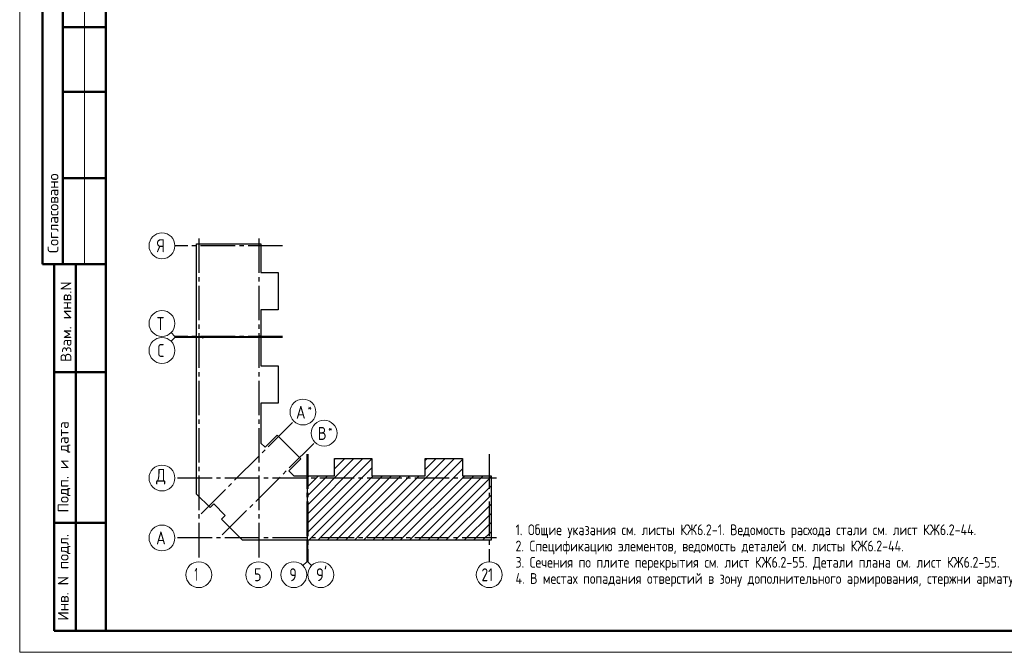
# Model space of a CAD drawing. Header units: millimetres. Extents: x 0 to 45010, y 0 to 29700.
# Tile 1 of 13: x 0 to 22837, y 0 to 14675. Entities that reach past the tile are written whole.
import ezdxf

# ---------------------------------------------------------------- set-up
doc = ezdxf.new("R2010")
doc.units = ezdxf.units.MM
doc.linetypes.add('______5', pattern=[1100, 800, -100, 100, -100])
for name, color, linetype, lineweight in [('Standard', 7, 'Continuous', 25), ('Обрамление проемов стержнями', 7, 'Continuous', 25), ('Оси', 40, '______5', 18)]:
    doc.layers.add(name, color=color, linetype=linetype, lineweight=lineweight)
doc.styles.add('ISOCPEUR', font='txt')

msp = doc.modelspace()

# ---------------------------------------------------------------- linework, layer by layer
at = {"layer": 'Standard', "color": 7, "linetype": 'Continuous', "lineweight": 50, "transparency": 33554687}
for p, q in [((527, 15500), (527, 9000)), ((527, 15500), (527, 9000)), ((1000, 15500), (1000, 9000)), ((2000, 14500), (1000, 14500)), ((2000, 13000), (1000, 13000)), ((2000, 11000), (1000, 11000)), ((0, 9000), (6, 9000)), ((527, 9000), (2000, 9000)), ((800, 500), (800, 9000)), ((800, 500), (800, 9000)), ((1300, 500), (1300, 9000)), ((800, 6500), (2000, 6500)), ((800, 3000), (2000, 3000)), ((2000, 500), (800, 500))]:
    msp.add_line(p, q, dxfattribs=at)
at = {"layer": 'Standard', "color": 7, "linetype": 'Continuous', "lineweight": 13, "transparency": 33554687}
for p, q in [((1500, 15500), (1500, 9000)), ((3600, 7327), (3512, 7415)), ((3600, 7327), (4100, 7327)), ((3600, 7302), (3512, 7214)), ((3600, 7302), (4100, 7302)), ((6658, 2100), (6658, 2600)), ((6683, 2100), (6683, 2600)), ((6658, 2100), (6570, 2012)), ((6683, 2100), (6771, 2012))]:
    msp.add_line(p, q, dxfattribs=at)
at = {"layer": 'Standard', "color": 7, "linetype": 'Continuous', "lineweight": 35, "transparency": 33554687}
for p, q in [((6673, 3204), (7962, 4493)), ((6673, 3416), (7750, 4493)), ((6673, 2992), (8169, 4488)), ((7301, 4256), (7538, 4493)), ((7301, 4469), (7325, 4493)), ((7978, 2600), (9871, 4493)), ((8190, 2600), (10083, 4493)), ((8402, 2600), (10273, 4471)), ((9405, 4239), (9659, 4493)), ((9405, 4451), (9447, 4493)), ((6673, 2780), (8169, 4276)), ((8614, 2600), (10273, 4259)), ((6673, 3628), (7141, 4096)), ((6673, 3841), (6928, 4096)), ((6673, 4053), (6683, 4063)), ((6693, 4073), (6716, 4096)), ((6705, 2600), (8201, 4096)), ((6917, 2600), (8413, 4096)), ((7129, 2600), (8625, 4096)), ((7342, 2600), (8838, 4096)), ((7554, 2600), (9050, 4096)), ((7766, 2600), (9262, 4096)), ((8827, 2600), (10323, 4096)), ((9039, 2600), (10535, 4096)), ((9251, 2600), (10747, 4096)), ((9463, 2600), (10934, 4071)), ((9675, 2600), (10934, 3859)), ((9887, 2600), (10934, 3647)), ((10099, 2600), (10934, 3435)), ((10311, 2600), (10934, 3223)), ((10524, 2600), (10934, 3010)), ((10736, 2600), (10934, 2798))]:
    msp.add_line(p, q, dxfattribs=at)
at = {"layer": 'Standard', "color": 7, "linetype": 'Continuous', "lineweight": 13, "transparency": 33554687}
msp.add_lwpolyline([(0, 0), (42000, 0), (42000, 29700), (0, 29700), (0, 0)], close=True, dxfattribs=at)
at = {"layer": 'Standard', "color": 7, "linetype": 'Continuous', "lineweight": 50, "transparency": 33554687}
msp.add_lwpolyline([(2000, 29200), (41500, 29200), (41500, 500), (2000, 500), (2000, 29200)], close=True, dxfattribs=at)
at = {"layer": 'Standard', "color": 7, "linetype": 'Continuous', "lineweight": 25, "transparency": 33554687}
for points in [[(4100, 7317), (4100, 9474), (5596, 9474), (5596, 8813), (5993, 8813), (5993, 7945), (5596, 7945), (5596, 7317), (5578, 7317), (5578, 7337), (5563, 7337), (5563, 7317), (4100, 7317)], [(4100, 3857), (4100, 7312), (4238, 7312), (4238, 7292), (4253, 7292), (4253, 7312), (5596, 7312), (5596, 6649), (5993, 6649), (5993, 5781), (5596, 5781), (5596, 4855), (5694, 4757), (5975, 5038), (6524, 4489), (6243, 4208), (6355, 4096), (6668, 4096), (6668, 2600), (5170, 2600), (4682, 3088), (4767, 3173), (4499, 3441), (4414, 3356), (4100, 3670), (4100, 3857)], [(6673, 2600), (6673, 4063), (6693, 4063), (6693, 4078), (6673, 4078), (6673, 4096), (7301, 4096), (7301, 4493), (8169, 4493), (8169, 4096), (8787, 4096), (9405, 4096), (9405, 4493), (10273, 4493), (10273, 4096), (10934, 4096), (10934, 2600), (8787, 2600), (6673, 2600)]]:
    msp.add_lwpolyline(points, dxfattribs=at)
at = {"layer": 'Оси', "color": 8, "linetype": '______5', "lineweight": -3, "transparency": 33554687}
for p, q in [((4153, 9601), (4153, 2100)), ((5543, 9601), (5543, 2100)), ((6096, 9431), (3600, 9431)), ((6096, 7327), (3600, 7327)), ((6096, 7302), (3600, 7302)), ((4208, 3212), (6358, 5362)), ((4698, 2722), (6848, 4872)), ((6658, 4596), (6658, 2100)), ((6683, 4596), (6683, 2100)), ((10891, 4596), (10891, 2100)), ((11061, 4043), (3600, 4043)), ((11061, 4043), (3600, 4043)), ((11061, 2653), (3600, 2653))]:
    msp.add_line(p, q, dxfattribs=at)
at = {"layer": 'Оси', "color": 7, "linetype": 'Continuous', "lineweight": 13, "transparency": 33554687}
for centre in [(3300, 9431), (3300, 7627), (3300, 7002), (6570, 5574), (7060, 5084), (3300, 4043), (3300, 4043), (3300, 2653), (4153, 1800), (5543, 1800), (6358, 1800), (6983, 1800), (10891, 1800)]:
    msp.add_circle(centre, 300, dxfattribs=at)

# ---------------------------------------------------------------- texts
at = {"layer": 'Standard', "color": 7, "linetype": 'Continuous', "lineweight": 50, "transparency": 33554687, "char_height": 250, "attachment_point": 7, "rotation": 90, "style": 'ISOCPEUR'}
for s, insert, width in [('\\A1;{\\fISOCPEUR|i0|b0;\\H250.000000;\\W1.000000;\\C7;Согласовано}\\P', (900, 9261), 2071.88), ('\\A1;{\\fISOCPEUR|i0|b0;\\H250.000000;\\W1.000000;\\C7;Взам. инв.N}\\P', (1198, 6736), 1909.1), ('\\A1;{\\fISOCPEUR|i0|b0;\\H250.000000;\\W1.000000;\\C7;Подп. и дата}\\P', (1174, 3242), 2197.06), ('\\A1;{\\fISOCPEUR|i0|b0;\\H250.000000;\\W1.000000;\\C7;Инв. N подл.}\\P', (1174, 734), 2021.79)]:
    msp.add_mtext(s, dxfattribs=dict(at, insert=insert, width=width))
at = {"layer": 'Standard', "color": 7, "linetype": 'Continuous', "lineweight": 25, "transparency": 33554687, "insert": (10711, 1650), "char_height": 300, "width": 472.28, "attachment_point": 7, "style": 'ISOCPEUR'}
msp.add_mtext('\\W0.75;21', dxfattribs=at)
at = {"layer": 'Обрамление проемов стержнями', "color": 7, "linetype": 'Continuous', "lineweight": 13, "transparency": 33554687, "insert": (11500, 2967), "char_height": 250, "width": 20566.88, "attachment_point": 1, "line_spacing_factor": 0.903614}
msp.add_mtext('\\A1;{\\fGOST 2.304-81|i0|b0;\\H250.000000;\\W1.000000;\\C7;1. Общие указания см. листы КЖ6.2-1. Ведомость расхода стали см. лист КЖ6.2-44.}\\P{\\fGOST 2.304-81|i0|b0;\\H250.000000;\\W1.000000;\\C7;2. Спецификацию элементов, ведомость деталей см. листы КЖ6.2-44.}\\P{\\fGOST 2.304-81|i0|b0;\\H250.000000;\\W1.000000;\\C7;3. Сечения по плите перекрытия см. лист КЖ6.2-55. Детали плана см. лист КЖ6.2-55.}\\P{\\fGOST 2.304-81|i0|b0;\\H250.000000;\\W1.000000;\\C7;4. В местах попадания отверстий в зону дополнительного армирования, стержни арматуры раздвинуть либо отогнцть по месту.}\\P', dxfattribs=at)
at = {"layer": 'Оси', "color": 7, "linetype": 'Continuous', "lineweight": 25, "transparency": 33554687, "attachment_point": 7, "style": 'ISOCPEUR'}
for s, insert, char_height, width in [('\\W0.80;Я', (3180, 9281), 300, 359.83), ('\\W0.80;Т', (3180, 7477), 300, 359.83), ('\\W0.78;С', (3195, 6852), 300, 326.41), ('\\W0.82;А', (6409, 5417), 300, 392.65), ('\\W0.80;*', (6679, 5592), 180, 215.89), ('\\W0.80;*', (7154, 5102), 180, 215.89), ('\\W0.80;В', (6914, 4927), 300, 359.84), ('\\W0.82;Д', (3165, 3893), 300, 392.65), ('\\W0.82;А', (3165, 2503), 300, 392.65), ('\\W0.56;1', (4053, 1660), 300, 233.34), ('\\W0.78;5', (5438, 1650), 300, 326.41), ('\\W0.78;9', (6253, 1650), 300, 326.41), ("\\W0.84;9'", (6871, 1650), 300, 440.65)]:
    msp.add_mtext(s, dxfattribs=dict(at, insert=insert, char_height=char_height, width=width))

doc.saveas('drawing.dxf')
